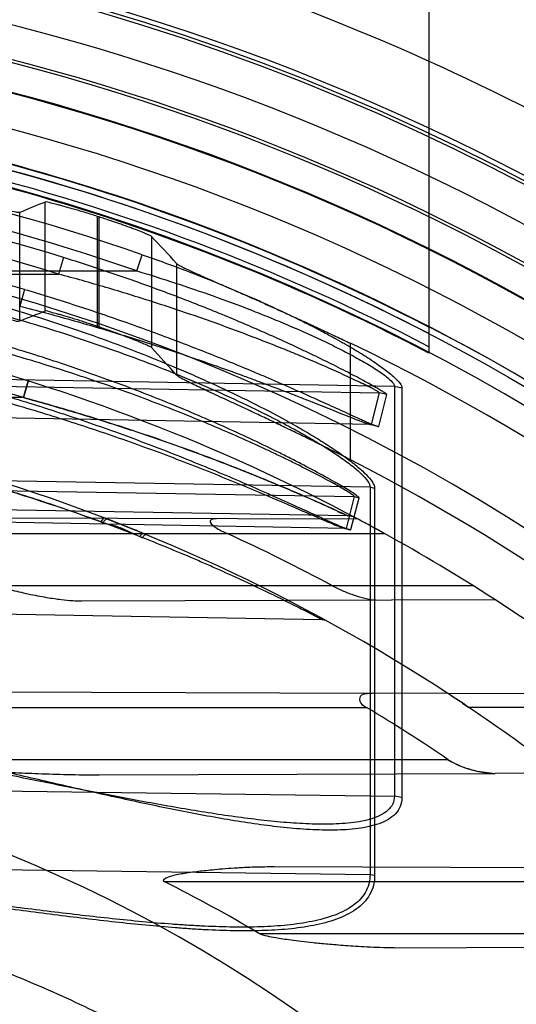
# Model space of a CAD drawing. Header units: millimetres. Extents: x 0 to 297, y 0 to 210.
# Tile 93 of 256: x 145.9533 to 146.0532, y 93.4417 to 93.6398. Entities that reach past the tile are written whole.
import ezdxf

# ---------------------------------------------------------------- set-up
doc = ezdxf.new("R2010")
doc.units = ezdxf.units.MM
doc.header["$LTSCALE"] = 16.335
doc.layers.get('0').update_dxf_attribs({"linetype": 'CONTINUOUS'})
for name, color, linetype in [('01_GLOBAL', 7, 'CONTINUOUS'), ('INTFCLR_1', 7, 'CONTINUOUS'), ('INTFCLR_144815', 7, 'CONTINUOUS')]:
    doc.layers.add(name, color=color, linetype=linetype)

msp = doc.modelspace()

# ---------------------------------------------------------------- linework, layer by layer
at = {"color": 7, "linetype": 'Continuous'}
msp.add_circle((146.8548034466, 92.13446435), 2.66, dxfattribs=at)
at = {"color": 9, "linetype": 'Continuous'}
msp.add_arc((146.8548034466, 92.13446435), 2.6259090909, 92.9674534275, 177.0325465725, dxfattribs=at)
at = {"layer": '01_GLOBAL', "color": 7, "linetype": 'Continuous'}
msp.add_circle((146.8548034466, 92.13446435), 2.695, dxfattribs=at)
at = {"layer": 'INTFCLR_1', "color": 6, "linetype": 'Continuous'}
for p, q in [((146.0356077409, 93.7726600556), (146.0356077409, 93.57268014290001)), ((145.9782187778, 93.5364100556), (145.978781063, 93.5361787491)), ((146.0394220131, 93.50421256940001), (146.0245442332, 93.50426450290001)), ((146.0620095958, 93.48818638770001), (146.0488841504, 93.4881405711))]:
    msp.add_line(p, q, dxfattribs=at)
at = {"layer": 'INTFCLR_1', "color": 9, "linetype": 'Continuous'}
for p, q in [((145.9621288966, 93.5919304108), (145.9611499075, 93.5885916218)), ((145.976882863, 93.58924115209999), (145.9779654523, 93.5924966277)), ((145.8326077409, 93.58924115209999), (145.976882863, 93.58924115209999)), ((145.8606077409, 93.5885916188), (145.9611497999, 93.5885916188)), ((145.9542482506, 93.58552634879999), (145.9533156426, 93.5821730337)), ((146.0286589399, 93.56601181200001), (145.8640466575, 93.5688006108)), ((145.8640466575, 93.56754694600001), (146.0255708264, 93.5647295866)), ((145.9550406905, 93.56708636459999), (145.9540553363, 93.5637464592)), ((145.9540553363, 93.5637464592), (145.9550406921, 93.56708636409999)), ((146.0286589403, 93.56601181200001), (146.0286589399, 93.48358807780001)), ((146.0301730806, 93.5656488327), (146.02865894, 93.56601181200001)), ((146.0301730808, 93.56564883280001), (146.0301730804, 93.4833065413)), ((145.9540553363, 93.5637464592), (145.8606077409, 93.5637464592)), ((146.0255708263, 93.5647295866), (146.02396035, 93.55833909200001)), ((146.0255064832, 93.55794846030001), (146.0271054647, 93.56434487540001)), ((146.0271054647, 93.56434487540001), (146.0255708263, 93.5647295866)), ((146.02396035, 93.55833909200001), (145.8640466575, 93.5611283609)), ((146.02396035, 93.55833909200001), (146.0255064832, 93.55794846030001)), ((146.0237571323, 93.54570947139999), (145.8396077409, 93.54882926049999)), ((145.8396077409, 93.5469853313), (146.0205980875, 93.5438284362)), ((146.0237571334, 93.54570947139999), (146.0237571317, 93.4678410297)), ((146.0246863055, 93.54548142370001), (146.0237571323, 93.54570947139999)), ((146.0205980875, 93.5438284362), (146.0189479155, 93.537438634)), ((146.0205980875, 93.5438284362), (146.0215404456, 93.543586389)), ((146.0246863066, 93.5454814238), (146.0246863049, 93.4676641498)), ((146.019255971, 93.539977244), (145.8640466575, 93.54268643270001)), ((146.0198976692, 93.53719266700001), (146.0215404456, 93.543586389)), ((146.0189479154, 93.537438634), (145.8396077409, 93.54056674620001)), ((146.021387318, 93.53927552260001), (145.9083029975, 93.53967026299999)), ((145.9091496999, 93.5364100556), (146.0266575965, 93.5364100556)), ((146.0189479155, 93.537438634), (146.0198976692, 93.53719266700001)), ((146.0444739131, 93.5259100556), (145.9487531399, 93.5259100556)), ((146.0141199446, 93.5190636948), (145.8396077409, 93.5221098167)), ((145.9657333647, 93.5228503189), (146.0488330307, 93.5231403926)), ((145.9223188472, 93.5046213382), (146.0245442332, 93.50426450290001)), ((146.0757812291, 93.50408565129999), (146.0394220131, 93.50421256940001)), ((145.8326077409, 93.50141005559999), (146.0230607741, 93.50141005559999)), ((146.0792014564, 93.50141005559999), (146.0436433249, 93.50141005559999)), ((146.0394833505, 93.4909100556), (145.9117306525, 93.4909100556)), ((145.9692814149, 93.487862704), (146.0488841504, 93.4881405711)), ((145.8640466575, 93.4857511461), (146.02865894, 93.48358807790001)), ((146.0301730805, 93.48330654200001), (146.02865894, 93.48358807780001)), ((145.8396077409, 93.47026082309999), (146.0237571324, 93.4678410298)), ((146.0729750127, 93.4690954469), (146.0044979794, 93.4693344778)), ((145.9823517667, 93.4664100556), (146.0714762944, 93.4664100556)), ((146.0237571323, 93.4678410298), (146.0246863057, 93.4676641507)), ((146.0831426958, 93.4559100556), (146.00152254, 93.4559100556)), ((146.0286291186, 93.4530698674), (146.0901310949, 93.45328455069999))]:
    msp.add_line(p, q, dxfattribs=at)
at = {"layer": 'INTFCLR_1', "color": 7, "linetype": 'Continuous'}
for p, q in [((145.9782187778, 93.5364100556), (145.9705458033, 93.53945836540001)), ((145.9708273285, 93.5393497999), (145.9762650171, 93.5372052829)), ((146.0266575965, 93.5364100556), (146.0251005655, 93.53726767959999)), ((146.0423474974, 93.50227934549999), (146.0436433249, 93.50141005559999)), ((146.0453558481, 93.4885917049), (146.0488841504, 93.4881405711))]:
    msp.add_line(p, q, dxfattribs=at)
at = {"layer": 'INTFCLR_1', "color": 6, "linetype": 'Continuous'}
for centre, radius, start, end in [((145.8396077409, 93.1986600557), 0.4269039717, 62.6696856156, 90.00000000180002), ((145.8396077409, 93.1986600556), 0.4234040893, 62.4245665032, 90), ((145.8396077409, 93.1986600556), 0.4224162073, 270, 90.00000002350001), ((145.8398795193, 93.1986569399), 0.4118364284, 72.7321003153, 86.6152856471), ((145.8396077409, 93.1986600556), 0.4014439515, 270, 90.00000002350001), ((145.8389818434, 93.1957365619), 0.3747205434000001, 61.7776811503, 65.3868155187), ((145.8396077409, 93.1986600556), 0.3860864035, 57.18603115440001, 61.0218089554), ((145.8415325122, 93.19939494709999), 0.3523713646, 55.82187042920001, 58.9917382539), ((145.8396077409, 93.1986600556), 0.3650864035, 52.4700577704, 56.0223614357), ((145.8511075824, 93.2040362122), 0.29336854, 59.15503886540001, 63.42494595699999)]:
    msp.add_arc(centre, radius, start, end, dxfattribs=at)
at = {"layer": 'INTFCLR_1', "color": 9, "linetype": 'Continuous'}
for centre, radius, start, end in [((145.8396077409, 93.1986600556), 0.4257546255, 62.58972046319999, 87.6442799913), ((145.8396077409, 93.1986600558), 0.4222641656, 62.3438421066, 87.6442799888), ((145.8408870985, 93.1987796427), 0.4168975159, 70.80368684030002, 87.7501121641), ((145.8409375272, 93.1987783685), 0.4134517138, 70.8036894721, 86.80439256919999), ((145.8399456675, 93.19868473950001), 0.4083111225, 72.7319313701, 86.6160883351), ((145.8393409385, 93.1986598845), 0.4035707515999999, 73.4574954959, 86.4686572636), ((145.8396077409, 93.1986600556), 0.3860864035, 61.9120625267, 89.9999999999), ((145.8396683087, 93.19865728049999), 0.3825892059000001, 72.6035705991, 86.3466731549), ((145.8396077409, 93.1986600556), 0.3650864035, 56.81755615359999, 90), ((146.0191948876, 93.53647777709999), 0.0035, 62.00445901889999, 88.99999997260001), ((145.9866574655, 93.5575292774), 0.0235888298, 247.0530898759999, 248.51318059), ((145.8396077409, 93.1986600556), 0.3860864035, 52.2866422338, 57.18603115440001), ((146.0140832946, 93.5169640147), 0.0021, 61.2710318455, 88.99999997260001), ((145.8396077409, 93.1986600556), 0.2950858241, 22.4933176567, 89.9999999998)]:
    msp.add_arc(centre, radius, start, end, dxfattribs=at)
at = {"layer": 'INTFCLR_1', "color": 7, "linetype": 'Continuous'}
for centre, radius, start, end in [((145.8410322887, 93.20129457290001), 0.3830914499, 61.28315898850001, 61.9145114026), ((145.8496265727, 93.2171884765), 0.3650230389, 61.26721180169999, 61.93014629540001), ((145.8396077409, 93.1986600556), 0.3860864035, 61.0218089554, 61.9120625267), ((145.9069760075, 93.3643964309), 0.1861823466, 67.6576901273, 68.1513111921), ((145.8396077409, 93.1986600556), 0.3650864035, 56.0223614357, 56.81755615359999), ((145.8514700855, 93.2166109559), 0.3435703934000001, 56.2500143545, 56.83478749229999)]:
    msp.add_arc(centre, radius, start, end, dxfattribs=at)
at = {"layer": 'INTFCLR_1', "color": 9, "linetype": 'Continuous'}
for points, knots in [([(145.9107326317, 93.5912900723), (145.916327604, 93.5902895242), (145.9274509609, 93.5880452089), (145.9439310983, 93.58393348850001), (145.9601394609, 93.5790717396), (145.9733993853, 93.5743713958), (145.9825230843, 93.5707175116), (145.98768108, 93.5685212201), (145.9927565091, 93.5662690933), (145.9989313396, 93.563353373), (146.0049151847, 93.56026444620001), (146.0094984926, 93.55770578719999), (146.0127497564, 93.5557823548), (146.0157935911, 93.5538574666), (146.0185632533, 93.55195715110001), (146.0209622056, 93.55013107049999), (146.0228794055, 93.54842334), (146.0241692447, 93.5469644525), (146.0246863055, 93.5459159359), (146.0246863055, 93.54548142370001)], [0, 0, 0, 0, 0.1368680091, 0.2731479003, 0.4088782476, 0.5442043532, 0.6117611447, 0.6455181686, 0.6791986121, 0.7454685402, 0.8099256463, 0.8413136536, 0.871861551, 0.9008796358, 0.9280292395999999, 0.952698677, 0.9735151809, 0.9895366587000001, 1, 1, 1, 1]), ([(146.0271054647, 93.56434487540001), (146.0271200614, 93.56440349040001), (146.0268770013, 93.5645509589), (146.0265752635, 93.5648028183), (146.0259417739, 93.5651795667), (146.0250457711, 93.5657182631), (146.0238164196, 93.5664111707), (146.0222967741, 93.5672450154), (146.0206036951, 93.5681472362), (146.0187829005, 93.5690950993), (146.0161870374, 93.57041688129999), (146.0134957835, 93.5717449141), (146.0107222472, 93.57307482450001), (146.0078422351, 93.57442934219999), (146.0041754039, 93.5761047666), (145.998194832, 93.5787357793), (145.9905612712, 93.5819063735), (145.9812272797, 93.58549243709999), (145.9717378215, 93.5888532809), (145.9653413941, 93.59093180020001), (145.9621288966, 93.5919304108)], [0, 0, 0, 0, 0.002561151, 0.0090305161, 0.0191913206, 0.0324084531, 0.0539779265, 0.07873094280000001, 0.1060054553, 0.1352860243, 0.1657745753, 0.2295109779, 0.2625259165, 0.2961902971, 0.3644524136, 0.4334514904, 0.5732097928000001, 0.7148724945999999, 0.8573623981, 1, 1, 1, 1]), ([(145.9779654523, 93.5924966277), (145.980576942, 93.5915874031), (145.9857681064, 93.5897052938), (145.9934630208, 93.58667910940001), (145.999784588, 93.58398091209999), (146.0047728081, 93.5817093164), (146.0084600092, 93.57995321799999), (146.0120791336, 93.5781457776), (146.0155981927, 93.57629547), (146.0189761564, 93.57441420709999), (146.0221591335, 93.5725176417), (146.0246434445, 93.5709084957), (146.0264571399, 93.5696173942), (146.0276498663, 93.56869905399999), (146.0287853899, 93.5677193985), (146.0296904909, 93.5667906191), (146.0301730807, 93.56598452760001), (146.0301730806, 93.5656488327)], [0, 0, 0, 0, 0.1399143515, 0.2793523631, 0.4183208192, 0.4876277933, 0.5566715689, 0.6249513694, 0.6922995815, 0.7578231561, 0.8205641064, 0.8797384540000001, 0.9075437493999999, 0.9331526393, 0.9559789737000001, 0.9830146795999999, 1, 1, 1, 1]), ([(146.021540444, 93.5435863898), (146.0215659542, 93.5436860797), (146.0211585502, 93.54394478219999), (146.0206455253, 93.544380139), (146.0195705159, 93.5450366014), (146.0185211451, 93.54568097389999), (146.0175037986, 93.54627528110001), (146.0163207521, 93.5469555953), (146.0139744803, 93.5482682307), (146.0111128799, 93.54979911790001), (146.008047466, 93.5513797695), (146.0046966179, 93.5530646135), (146.0003115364, 93.5551882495), (145.9948655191, 93.5577000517), (145.9873084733, 93.5610177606), (145.9775665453, 93.5649810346), (145.967588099, 93.5686337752), (145.959435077, 93.57137723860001), (145.9511704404, 93.5739978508), (145.9428233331, 93.57640617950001), (145.9344067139, 93.5786002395), (145.9259572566, 93.5806482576), (145.9111517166, 93.5838375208), (145.8898568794, 93.5873080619), (145.86455856, 93.58971974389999), (145.8477839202, 93.5902342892), (145.8396077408, 93.5902288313)], [0, 0, 0, 0, 0.0016246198, 0.0057382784, 0.0122045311, 0.0206242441, 0.0254881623, 0.0307532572, 0.0421856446, 0.06792157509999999, 0.0819920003, 0.0966359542, 0.1271351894, 0.1589098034, 0.1913167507, 0.2574313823, 0.3249183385, 0.3590434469, 0.3932372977, 0.4617975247, 0.4961704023, 0.5305546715, 0.5990535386, 0.7352415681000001, 0.8709143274, 1, 1, 1, 1]), ([(145.9103981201, 93.58924115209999), (145.9159600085, 93.58828179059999), (145.9270228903, 93.58616955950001), (145.943415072, 93.5822633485), (145.9595372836, 93.5776477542), (145.972730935, 93.5731807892), (145.9818125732, 93.56970809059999), (145.986942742, 93.5676153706), (145.991992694, 93.5654808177), (145.9981311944, 93.5627051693), (146.0040869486, 93.55977116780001), (146.0086465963, 93.5573345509), (146.0118818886, 93.55550771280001), (146.0149085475, 93.5536757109), (146.0176640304, 93.55186974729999), (146.0200481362, 93.55013347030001), (146.0219570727, 93.54851073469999), (146.0232324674, 93.5471287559), (146.0237613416, 93.5461247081), (146.0237571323, 93.54570947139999)], [0, 0, 0, 0, 0.137561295, 0.2744141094, 0.4105726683, 0.5461541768, 0.6137615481, 0.64752046, 0.6811904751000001, 0.7473830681, 0.8116887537, 0.8429640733, 0.87337893, 0.9022313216, 0.9291876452, 0.9536238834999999, 0.9741733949, 0.9898789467, 1, 1, 1, 1]), ([(145.976882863, 93.58924115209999), (145.9794701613, 93.5884588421), (145.9846130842, 93.586839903), (145.9922433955, 93.584229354), (145.9985166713, 93.5818994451), (146.0034649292, 93.5799292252), (146.0071230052, 93.5784139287), (146.0107102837, 93.5768456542), (146.0142007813, 93.5752459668), (146.0175492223, 93.57361397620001), (146.02070371, 93.57197218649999), (146.0231702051, 93.5705720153), (146.0249677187, 93.56945711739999), (146.026457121, 93.568453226), (146.0277109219, 93.5674553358), (146.0286682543, 93.5664487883), (146.02865894, 93.56601181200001)], [0, 0, 0, 0, 0.1416668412, 0.2825547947, 0.4226327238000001, 0.4923475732, 0.5616928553, 0.6301453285, 0.69753048, 0.7629222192, 0.8253395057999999, 0.8839426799, 0.9113615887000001, 0.9364764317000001, 0.9770923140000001, 1, 1, 1, 1]), ([(146.0205980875, 93.5438284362), (146.0206240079, 93.54392468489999), (146.0202144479, 93.54417098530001), (146.0197095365, 93.5445850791), (146.0186382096, 93.5452098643), (146.0175959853, 93.54582299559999), (146.0165842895, 93.5463885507), (146.015407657, 93.54703612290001), (146.0130734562, 93.5482857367), (146.0102275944, 93.5497423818), (146.0071793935, 93.5512460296), (146.0038461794, 93.5528492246), (145.9994841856, 93.5548696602), (145.9940676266, 93.55725866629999), (145.9865493, 93.5604145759), (145.9768575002, 93.5641833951), (145.9669353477, 93.5676540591), (145.9588280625, 93.57026032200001), (145.9506061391, 93.5727505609), (145.9423040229, 93.57503787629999), (145.9339342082, 93.5771208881), (145.9255287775, 93.5790655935), (145.91079694, 93.5820937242), (145.8896146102, 93.5853854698), (145.8644446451, 93.58767163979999), (145.8477519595, 93.5881583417), (145.8396077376, 93.58815248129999)], [0, 0, 0, 0, 0.001587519, 0.005652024, 0.0120574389, 0.0204079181, 0.0252346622, 0.0304611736, 0.041814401, 0.0673892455, 0.0813795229, 0.09594515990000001, 0.1262963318, 0.1579363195, 0.1902248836, 0.2561524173, 0.3235168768, 0.3576041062, 0.3917751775, 0.460332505, 0.4947236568, 0.5291384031, 0.5977314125, 0.7342178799, 0.8702910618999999, 1, 1, 1, 1]), ([(146.0255708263, 93.5647295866), (146.0255862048, 93.56478298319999), (146.0253370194, 93.5649097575), (146.0250475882, 93.56512908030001), (146.0244153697, 93.5654557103), (146.0235294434, 93.5659241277), (146.0223097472, 93.5665260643), (146.0208038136, 93.5672503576), (146.019125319, 93.56803382), (146.0173202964, 93.56885671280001), (146.0147457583, 93.5700043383), (146.0120776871, 93.5711563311), (146.0093288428, 93.572309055), (146.0064725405, 93.5734834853), (146.0028359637, 93.5749353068), (145.9969030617, 93.5772141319), (145.9893306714, 93.57995677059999), (145.9800765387, 93.5830521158), (145.970668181, 93.58594774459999), (145.9643322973, 93.58773424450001), (145.9611499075, 93.5885916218)], [0, 0, 0, 0, 0.0024217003, 0.0087445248, 0.0187469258, 0.03179946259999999, 0.0531453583, 0.0776807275, 0.1047474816, 0.1338336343, 0.1641459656, 0.2275874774, 0.2604844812, 0.2940511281, 0.3621807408, 0.431129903, 0.5710277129, 0.7131363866, 0.8563610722, 1, 1, 1, 1]), ([(145.9542482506, 93.58552634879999), (145.9577229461, 93.5844942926), (145.9646269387, 93.58234680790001), (145.9748672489, 93.57887536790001), (145.9849537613, 93.5751761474), (145.993237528, 93.5719117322), (145.9989658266, 93.5695413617), (146.0022053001, 93.5681701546), (146.0053879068, 93.56680350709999), (146.0085188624, 93.56543154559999), (146.0115840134, 93.564064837), (146.0144722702, 93.5627642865), (146.0172325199, 93.5615062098), (146.0198389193, 93.56031524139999), (146.0213288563, 93.5596372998), (146.0224249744, 93.5591449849), (146.0232559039, 93.55877544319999), (146.0240376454, 93.5584412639), (146.0248069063, 93.5581129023), (146.0251624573, 93.5580151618), (146.0254921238, 93.55789124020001), (146.0255064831, 93.55794846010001)], [0, 0, 0, 0, 0.1421648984, 0.2835408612, 0.4240418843, 0.5634911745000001, 0.6327206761, 0.6671818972, 0.7014587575, 0.7685665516, 0.8012506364, 0.8330851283, 0.8928023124, 0.9202157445, 0.9454950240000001, 0.9569633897, 0.9674170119, 0.9809471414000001, 0.9912428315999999, 0.9976861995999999, 1, 1, 1, 1]), ([(145.9533156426, 93.5821730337), (145.9567573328, 93.5812877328), (145.9635955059, 93.5794439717), (145.973746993, 93.5764551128), (145.9837462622, 93.57326431), (145.9919622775, 93.57044247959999), (145.9976449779, 93.56839049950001), (146.0008572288, 93.56720332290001), (146.0040118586, 93.5660201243), (146.0071159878, 93.5648314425), (146.0101554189, 93.5636464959), (146.0130187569, 93.5625188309), (146.0157557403, 93.5614272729), (146.0183402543, 93.5603936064), (146.0198175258, 93.55980499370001), (146.020904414, 93.55937779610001), (146.021728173, 93.55905633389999), (146.0225054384, 93.5587683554), (146.0232644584, 93.5584766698), (146.0236248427, 93.55840421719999), (146.0239440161, 93.55828282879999), (146.02396035, 93.55833909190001)], [0, 0, 0, 0, 0.1428660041, 0.2846936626, 0.425393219, 0.5647895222, 0.6339010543, 0.6682815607, 0.7024641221, 0.7693490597, 0.8019078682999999, 0.8336113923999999, 0.8930666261, 0.9203587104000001, 0.9455323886, 0.9569577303, 0.9673772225, 0.9808763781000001, 0.9911706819, 0.9976447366, 1, 1, 1, 1]), ([(145.8396077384, 93.5804746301), (145.8477600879, 93.5804692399), (145.8644551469, 93.579924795), (145.8895806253, 93.5774581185), (145.9106671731, 93.5739638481), (145.9273933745, 93.5703380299), (145.9377966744, 93.5677243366), (145.9460699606, 93.5654306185), (145.9542623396, 93.56301682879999), (145.9643452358, 93.55978358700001), (145.9761982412, 93.5555757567), (145.985840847, 93.5518289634), (145.9933249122, 93.5487425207), (145.9986882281, 93.54645155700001), (146.0030011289, 93.54455249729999), (146.0063100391, 93.54306882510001), (146.0093417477, 93.54169661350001), (146.012180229, 93.5403987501), (146.0145259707, 93.5393309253), (146.0157099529, 93.5387976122), (146.0167305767, 93.5383422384), (146.0177800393, 93.53788695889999), (146.0188934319, 93.53741972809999), (146.0194086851, 93.5372627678), (146.0198768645, 93.5371120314), (146.0198976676, 93.53719266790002)], [0, 0, 0, 0, 0.1307897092, 0.2677697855, 0.4047495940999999, 0.4734241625, 0.5423054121, 0.5768037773, 0.611155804, 0.6793183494, 0.7466483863, 0.8129134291, 0.8452601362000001, 0.876523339, 0.9064770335, 0.9208618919, 0.9347014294, 0.959863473, 0.9709448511, 0.9760316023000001, 0.9807221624, 0.9887877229, 0.9948915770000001, 0.9986639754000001, 1, 1, 1, 1]), ([(145.8396077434, 93.5785584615), (145.8477271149, 93.57855347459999), (145.8643382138, 93.5780373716), (145.8893329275, 93.5756977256), (145.9103054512, 93.5723826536), (145.9269436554, 93.56894024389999), (145.9372912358, 93.566458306), (145.9455204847, 93.5642796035), (145.9536663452, 93.5619873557), (145.963691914, 93.558916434), (145.9754800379, 93.5549179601), (145.9850719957, 93.5513559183), (145.9925168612, 93.5484210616), (145.9978511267, 93.546242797), (146.0021410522, 93.54443684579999), (146.0054323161, 93.5430258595), (146.0084476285, 93.5417209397), (146.0112710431, 93.54048661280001), (146.0136041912, 93.53947109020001), (146.0147818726, 93.5389640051), (146.0157970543, 93.5385307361), (146.0168420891, 93.53809884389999), (146.0179477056, 93.5376513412), (146.0184642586, 93.537508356), (146.0189261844, 93.5373586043), (146.0189479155, 93.537438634)], [0, 0, 0, 0, 0.131349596, 0.2686565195, 0.4058580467, 0.4745887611, 0.5434829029, 0.5779698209, 0.612297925, 0.6803743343, 0.7475662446, 0.8136422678, 0.8458776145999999, 0.8770217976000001, 0.9068518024, 0.9211743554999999, 0.9349525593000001, 0.9600013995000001, 0.9710336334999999, 0.9760984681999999, 0.9807694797, 0.9888041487, 0.994889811, 0.9986584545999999, 1, 1, 1, 1]), ([(146.019255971, 93.539977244), (146.0181720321, 93.5404823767), (146.0165733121, 93.5412174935), (146.0144046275, 93.5421972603), (146.0127143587, 93.5429523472), (146.0108934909, 93.5437562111), (146.0082904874, 93.5448873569), (146.0048812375, 93.54633633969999), (146.0013786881, 93.5477813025), (145.9984842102, 93.548941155), (145.9955165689, 93.5501142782), (145.9902389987, 93.5521466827), (145.9825772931, 93.55493390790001), (145.9748006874, 93.5575583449), (145.9684866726, 93.5595597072), (145.9621031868, 93.561502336), (145.9572805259, 93.56286674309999), (145.9540553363, 93.5637464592)], [0, 0, 0, 0, 0.0516329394, 0.07597447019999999, 0.1027491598, 0.1315643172, 0.1619139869, 0.2252911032, 0.2915055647, 0.3255023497, 0.3599250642, 0.4292866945, 0.5696783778, 0.7119074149, 0.7836251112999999, 0.8556591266, 1, 1, 1, 1]), ([(145.9540553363, 93.5637464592), (145.9572729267, 93.562868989), (145.9636699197, 93.56105767), (145.9731601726, 93.5581095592), (145.9825072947, 93.55495874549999), (145.9901831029, 93.5521683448), (145.9962143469, 93.54984471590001), (145.9999127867, 93.5483749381), (146.0028092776, 93.54719040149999), (146.0055877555, 93.54603568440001), (146.0088941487, 93.5446321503), (146.0120365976, 93.543250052), (146.0143914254, 93.5422078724), (146.0158576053, 93.5415312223), (146.0175041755, 93.54082392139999), (146.0179531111, 93.5404702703), (146.0194472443, 93.53997390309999), (146.019255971, 93.539977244)], [0, 0, 0, 0, 0.1439991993, 0.2870321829, 0.4290317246, 0.5698547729, 0.6396317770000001, 0.7080941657, 0.7416890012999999, 0.7747394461, 0.8380349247, 0.8965827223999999, 0.9235689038, 0.9481140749, 0.9691313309, 0.9917401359, 1, 1, 1, 1]), ([(146.0141199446, 93.5190636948), (146.0131143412, 93.5195909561), (146.0115936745, 93.52037930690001), (146.0094792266, 93.5214568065), (146.0070351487, 93.5226867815), (146.0043589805, 93.5240041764), (146.0014862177, 93.52538476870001), (145.9983225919, 93.52687848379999), (145.9950386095, 93.5283855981), (145.9916530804, 93.5298938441), (145.9881303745, 93.53143085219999), (145.9817859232, 93.534110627), (145.9724771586, 93.53778206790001), (145.9629406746, 93.5411898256), (145.9551338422, 93.5437641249), (145.9471978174, 93.54623556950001), (145.937163, 93.5490874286), (145.9249929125, 93.5521113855), (145.9086661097, 93.5555950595), (145.8881203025, 93.5589222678), (145.8637023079, 93.5612451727), (145.8475074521, 93.56174774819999), (145.8396077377, 93.561747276)], [0, 0, 0, 0, 0.0187784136, 0.0283277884, 0.0392482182, 0.0640293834, 0.0776580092, 0.09196060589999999, 0.1218891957, 0.1374137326, 0.153256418, 0.1854526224, 0.251312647, 0.3187201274, 0.3529062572, 0.3872583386, 0.456181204, 0.5254040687, 0.5946131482, 0.7322372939, 0.8693511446, 1, 1, 1, 1]), ([(145.8396077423, 93.5617472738), (145.8449635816, 93.5617431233), (145.8559204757, 93.56151832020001), (145.8724326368, 93.5604554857), (145.8891064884, 93.5586416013), (145.9056736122, 93.5560980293), (145.9221308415, 93.5528166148), (145.9343713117, 93.5498133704), (145.9424756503, 93.5475668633), (145.9478450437, 93.54601714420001), (145.9544888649, 93.543984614), (145.9623566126, 93.5413848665), (145.9675430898, 93.5395485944), (145.9701091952, 93.5385927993)], [0, 0, 0, 0, 0.1206088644, 0.2467093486, 0.3724880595, 0.4981837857, 0.6240325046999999, 0.7502704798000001, 0.7818918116, 0.8134145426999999, 0.8761180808, 0.9383352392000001, 1, 1, 1, 1]), ([(145.9774606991, 93.5358071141), (145.9775273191, 93.5358984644), (145.9777248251, 93.5361379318), (145.9780062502, 93.53643450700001), (145.9782187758, 93.5364100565)], [0, 0, 0, 0, 0.3457672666, 1, 1, 1, 1]), ([(145.9780171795, 93.5355798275), (145.9780852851, 93.53567945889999), (145.9782673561, 93.5359170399), (145.9785879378, 93.53625838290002), (145.9787810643, 93.53617874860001)], [0, 0, 0, 0, 0.3661711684, 1, 1, 1, 1]), ([(146.0301730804, 93.4833065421), (146.0301730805, 93.4826894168), (146.0299540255, 93.4814587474), (146.0288982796, 93.47991381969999), (146.0273766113, 93.4787845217), (146.0255563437, 93.4779742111), (146.0235152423, 93.47740525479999), (146.0205250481, 93.4768958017), (146.0165299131, 93.4766683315), (146.0124231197, 93.4767830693), (146.0090266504, 93.4770224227), (146.0055265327, 93.47735405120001), (146.0011026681, 93.47790795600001), (145.9939273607, 93.4790174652), (145.9848386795, 93.4807224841), (145.9756934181, 93.48266612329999), (145.9682833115, 93.4843182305), (145.9607907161, 93.48602543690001), (145.9476355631, 93.4890816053), (145.9288075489, 93.49344301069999), (145.9098777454, 93.4974531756), (145.8946382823, 93.5002663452), (145.8831528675, 93.50212836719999), (145.8719903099, 93.5036370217), (145.8646444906, 93.5044091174), (145.8611549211, 93.50471996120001)], [0, 0, 0, 0, 0.0105963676, 0.0207824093, 0.0313607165, 0.0427385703, 0.0548241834, 0.0676549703, 0.0947585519, 0.1233581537, 0.1381590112, 0.1532163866, 0.1837214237, 0.214695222, 0.2778732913, 0.3424670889, 0.3752260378, 0.408232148, 0.4744158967, 0.6071221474, 0.7400789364, 0.8066160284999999, 0.8731960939, 0.9398449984, 1, 1, 1, 1]), ([(146.0286589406, 93.48358807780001), (146.0286589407, 93.4830513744), (146.0284282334, 93.481956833), (146.0273644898, 93.4806302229), (146.0258644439, 93.4796718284), (146.0240687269, 93.47898073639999), (146.0220502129, 93.47849537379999), (146.0190851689, 93.4780618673), (146.0151274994, 93.4778748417), (146.0110565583, 93.47798297), (146.0076878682, 93.47819726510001), (146.0042175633, 93.4784912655), (145.9998313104, 93.4789788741), (145.9927178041, 93.4799509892), (145.9837058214, 93.4814389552), (145.9746322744, 93.4831305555), (145.967281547, 93.4845653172), (145.9598511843, 93.48604565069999), (145.9468034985, 93.48869139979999), (145.9281219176, 93.492456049), (145.9093484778, 93.4959008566), (145.8942393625, 93.4983093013), (145.8828485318, 93.49990040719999), (145.8727782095, 93.5010702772), (145.8665013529, 93.50165842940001), (145.8640466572, 93.501865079)], [0, 0, 0, 0, 0.0095232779, 0.019046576, 0.0293793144, 0.0407832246, 0.0530488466, 0.066146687, 0.0939047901, 0.123214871, 0.1383768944, 0.1537950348, 0.1850089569, 0.2166729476, 0.2811818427, 0.3470566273, 0.3804442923, 0.4140742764, 0.4814920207, 0.6166745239, 0.7522231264, 0.8201302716, 0.8881422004, 0.9562897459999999, 1, 1, 1, 1]), ([(146.0237571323, 93.4678410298), (146.0237571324, 93.4671783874), (146.0235967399, 93.4658753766), (146.0228212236, 93.4640753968), (146.0216005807, 93.4625502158), (146.0200325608, 93.4612891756), (146.0181929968, 93.46025699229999), (146.0153795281, 93.4591169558), (146.0122813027, 93.4583561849), (146.0090246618, 93.4578397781), (146.0055506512, 93.4574564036), (146.0010510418, 93.45721842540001), (145.9954982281, 93.4572123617), (145.9907565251, 93.45738500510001), (145.9868843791, 93.4576061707), (145.9829311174, 93.45787986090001), (145.9779361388, 93.4583037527), (145.9718864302, 93.4589101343), (145.9637070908, 93.4598225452), (145.9533971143, 93.4610951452), (145.9409491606, 93.46270465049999), (145.9284021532, 93.46431359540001), (145.9114965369, 93.46637448), (145.8944576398, 93.4681783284), (145.8794523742, 93.4693917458), (145.8708165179, 93.4699697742), (145.858258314, 93.470688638), (145.8478494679, 93.4710323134), (145.8396077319, 93.4711378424)], [0, 0, 0, 0, 0.0104860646, 0.0204761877, 0.0306271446, 0.0410848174, 0.0521313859, 0.0638920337, 0.0890319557, 0.1023818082, 0.1160723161, 0.1443183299, 0.1736348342, 0.2039189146, 0.219389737, 0.2350089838, 0.2666261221, 0.2987127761, 0.3312205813, 0.3968618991, 0.4630987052, 0.529845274, 0.597038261, 0.7326043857, 0.8009458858, 0.8352534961, 0.8695669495, 1, 1, 1, 1]), ([(146.0246863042, 93.46766415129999), (146.0246863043, 93.46696730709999), (146.0245262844, 93.4656017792), (146.0237506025, 93.4637099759), (146.0225255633, 93.46210226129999), (146.0209484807, 93.4607710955), (146.0190976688, 93.4596814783), (146.016271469, 93.45847961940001), (146.013153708, 93.45767461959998), (146.0098773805, 93.45712803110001), (146.0063852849, 93.4567216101), (146.0018615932, 93.45646730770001), (145.9962790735, 93.45645630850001), (145.9915123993, 93.4566341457), (145.9876200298, 93.4568638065), (145.9836458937, 93.4571487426), (145.9786245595, 93.45759104), (145.9725431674, 93.4582247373), (145.9643206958, 93.4591792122), (145.9539567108, 93.4605116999), (145.9414439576, 93.4621980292), (145.9288315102, 93.4638844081), (145.9118385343, 93.4660446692), (145.8947104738, 93.46793536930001), (145.8796250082, 93.46920570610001), (145.8709435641, 93.46980999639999), (145.8583324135, 93.4705596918), (145.8478806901, 93.4709157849), (145.8396077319, 93.4710222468)], [0, 0, 0, 0, 0.0109495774, 0.0213196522, 0.0317515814, 0.042393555, 0.05355310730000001, 0.0653771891, 0.09055277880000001, 0.1038959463, 0.1175707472, 0.1457706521, 0.1750333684, 0.2052626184, 0.220706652, 0.2362998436, 0.2678673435, 0.2999076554, 0.3323720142, 0.397933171, 0.4640942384, 0.5307643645, 0.5978761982, 0.7332556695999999, 0.8014900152, 0.8357407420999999, 0.869995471, 1, 1, 1, 1])]:
    msp.add_open_spline(points, degree=3, knots=knots, dxfattribs=at)
at = {"layer": 'INTFCLR_1', "color": 7, "linetype": 'Continuous'}
for points, knots in [([(145.9705458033, 93.53945836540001), (145.9705049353, 93.5394934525), (145.9700440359, 93.53952716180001), (145.969826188, 93.53903819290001), (145.9696281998, 93.53874215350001)], [0, 0, 0, 0, 0.1313723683, 1, 1, 1, 1]), ([(145.9696281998, 93.53874215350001), (145.9704249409, 93.5384606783), (145.9719070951, 93.538155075), (145.9739649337, 93.537497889), (145.9757085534, 93.5366150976), (145.9768687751, 93.5360574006), (145.9774606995, 93.53580711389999)], [0, 0, 0, 0, 0.302215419, 0.5396466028, 0.7701500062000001, 1, 1, 1, 1]), ([(145.9701091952, 93.5385927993), (145.9702279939, 93.5388044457), (145.9703832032, 93.5390710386), (145.9707207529, 93.53939084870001), (145.9708273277, 93.5393498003)], [0, 0, 0, 0, 0.6800170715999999, 1, 1, 1, 1]), ([(145.9117306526, 93.4909100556), (145.9126081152, 93.4907461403), (145.9140121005, 93.4905964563), (145.9160016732, 93.490420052), (145.9177489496, 93.4902840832), (145.9196813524, 93.49014558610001), (145.9217908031, 93.4900038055), (145.9240922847, 93.4898568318), (145.9266060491, 93.48970232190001), (145.9293475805, 93.4895377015), (145.9323336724, 93.4893629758), (145.9355893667, 93.4891775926), (145.9391462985, 93.4889806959), (145.9430389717, 93.488770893), (145.9473083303, 93.4885505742), (145.9520135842, 93.48832511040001), (145.9572435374, 93.48810720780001), (145.9630555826, 93.48790734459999), (145.9671404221, 93.4878753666), (145.9692814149, 93.487862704)], [0, 0, 0, 0, 0.0464524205, 0.0733357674, 0.1039741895, 0.137644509, 0.1741569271, 0.2139950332, 0.2576560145, 0.3052181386, 0.3569192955, 0.4133157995, 0.4749164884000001, 0.5423027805, 0.6161815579, 0.6973864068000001, 0.7874398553, 0.8885823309, 1, 1, 1, 1]), ([(146.0394831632, 93.49091031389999), (146.040021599, 93.4905426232), (146.0413252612, 93.4898649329), (146.0431374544, 93.489184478), (146.0448639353, 93.48869226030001), (146.0466615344, 93.4883035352), (146.0480284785, 93.48813305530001), (146.0488832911, 93.4881397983)], [0, 0, 0, 0, 0.197546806, 0.4425755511, 0.5857667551, 0.7409974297, 1, 1, 1, 1]), ([(146.0394833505, 93.4909100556), (146.0399706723, 93.49059153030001), (146.0408977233, 93.49007921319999), (146.0423756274, 93.4894650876), (146.0438285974, 93.488975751), (146.0448535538, 93.48870547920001), (146.0453558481, 93.4885917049)], [0, 0, 0, 0, 0.2753781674, 0.4990544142, 0.7563927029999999, 1, 1, 1, 1]), ([(146.0044979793, 93.4693344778), (146.0038622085, 93.46933599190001), (146.0026440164, 93.46932984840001), (146.0008912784, 93.4692899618), (145.999283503, 93.46923092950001), (145.9978099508, 93.4691585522), (145.9960821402, 93.46905492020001), (145.9941783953, 93.4689137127), (145.9921580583, 93.4687306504), (145.9904536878, 93.46855315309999), (145.9888226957, 93.4683581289), (145.9873379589, 93.4681666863), (145.9857644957, 93.4679008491), (145.984429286, 93.467750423), (145.9816189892, 93.46678564), (145.9823517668, 93.4664100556)], [0, 0, 0, 0, 0.0844397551, 0.161785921, 0.2328395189, 0.2981131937, 0.3577273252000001, 0.4627219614, 0.5516664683, 0.6270500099, 0.6905869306, 0.7688913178, 0.8296839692, 0.8906374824, 1, 1, 1, 1])]:
    msp.add_open_spline(points, degree=3, knots=knots, dxfattribs=at)
at = {"layer": 'INTFCLR_1', "color": 6, "linetype": 'Continuous'}
for points, knots in [([(145.992900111, 93.5393749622), (145.9924420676, 93.539376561), (145.9909132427, 93.5390675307), (145.9931595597, 93.5372243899), (145.9941961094, 93.5368005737), (145.9950491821, 93.5364100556)], [0, 0, 0, 0, 0.2397327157, 0.5089588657, 1, 1, 1, 1]), ([(145.9487531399, 93.5259100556), (145.9496474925, 93.52561500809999), (145.9511039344, 93.5251941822), (145.9531862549, 93.52467079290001), (145.955002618, 93.52426085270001), (145.9568618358, 93.52388626), (145.9586336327, 93.5235706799), (145.9602246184, 93.5233231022), (145.961979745, 93.5230896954), (145.9637926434, 93.5229077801), (145.9651471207, 93.5228482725), (145.9657333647, 93.5228503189)], [0, 0, 0, 0, 0.1632736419, 0.2626361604, 0.3722353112, 0.4860585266, 0.5914184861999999, 0.6842202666, 0.7651840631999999, 0.8983622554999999, 1, 1, 1, 1]), ([(146.0161849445, 93.5259100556), (146.0169168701, 93.52551696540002), (146.0183751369, 93.52483487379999), (146.0205684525, 93.5239948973), (146.022731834, 93.52335540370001), (146.0242040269, 93.5230544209), (146.0249501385, 93.5230570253)], [0, 0, 0, 0, 0.2687741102, 0.5201216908, 0.7586232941, 1, 1, 1, 1]), ([(146.0245442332, 93.50426450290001), (146.0240922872, 93.50426608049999), (146.0232269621, 93.5041836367), (146.0214923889, 93.5040100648), (146.0217067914, 93.50206269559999), (146.0226383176, 93.5016640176), (146.0230607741, 93.50141005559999)], [0, 0, 0, 0, 0.2383194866, 0.4952640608, 0.740077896, 1, 1, 1, 1]), ([(145.8396077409, 93.46707189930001), (145.8422420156, 93.46718413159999), (145.8475141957, 93.4673309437), (145.8554252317, 93.4673179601), (145.8633324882, 93.4670718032), (145.871229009, 93.4665926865), (145.8791079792, 93.46588102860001), (145.8869625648, 93.46493744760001), (145.8947859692, 93.4637627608), (145.9025714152, 93.4623579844), (145.9103121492, 93.4607243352), (145.9180014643, 93.45886322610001), (145.9256326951, 93.4567762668), (145.9331992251, 93.45446526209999), (145.940694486, 93.4519322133), (145.9481119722, 93.44917931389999), (145.9554452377, 93.4462089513), (145.9626879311, 93.44302369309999), (145.9698338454, 93.43962625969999), (145.9768766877, 93.43601962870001), (145.9838104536, 93.4322068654), (145.9906289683, 93.4281913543), (145.9973264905, 93.42397646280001), (146.0038969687, 93.4195659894), (146.0103348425, 93.4149636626), (146.0166343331, 93.4101736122), (146.0227901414, 93.40519986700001), (146.0287967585, 93.4000468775), (146.0346491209, 93.3947189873), (146.0403420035, 93.3892209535), (146.0458705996, 93.383557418), (146.0512299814, 93.3777334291), (146.0564156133, 93.3717539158), (146.0614228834, 93.3656241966), (146.0662475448, 93.359349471), (146.0708853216, 93.3529353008), (146.0753322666, 93.34638714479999), (146.0795844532, 93.33971078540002), (146.0836382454, 93.33291193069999), (146.0874900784, 93.32599655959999), (146.0911366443, 93.31897061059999), (146.0945747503, 93.311840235), (146.0978014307, 93.304611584), (146.1008138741, 93.29729095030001), (146.1036094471, 93.2898847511), (146.1053270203, 93.28489435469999), (146.1061488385, 93.2823871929)], [0, 0, 0, 0, 0.0227205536, 0.0454410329, 0.06816134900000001, 0.09088163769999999, 0.1136018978, 0.1363221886, 0.1590426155, 0.1817632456, 0.2044840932, 0.2272051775, 0.2499266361, 0.2726484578, 0.2953706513, 0.3180932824, 0.3408163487, 0.363539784, 0.3862638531, 0.4089891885, 0.4317141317, 0.4544408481, 0.4771673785, 0.4998953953, 0.5226228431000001, 0.5453516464, 0.5680799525, 0.5908095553, 0.6135387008, 0.6362690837, 0.6589990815, 0.6817302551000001, 0.7044610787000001, 0.7271930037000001, 0.7499246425, 0.7726572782, 0.7953897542, 0.8181230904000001, 0.8408563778, 0.8635903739, 0.8863244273, 0.90905904, 0.9317938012, 0.9545290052, 0.9772643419, 1, 1, 1, 1]), ([(145.8396077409, 93.45947231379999), (145.8448083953, 93.4596857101), (145.8552252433, 93.4598003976), (145.8708287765, 93.45903859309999), (145.8863869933, 93.45733971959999), (145.9018926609, 93.4546973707), (145.9172546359, 93.4511115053), (145.9321403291, 93.44667133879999), (145.9466984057, 93.44137698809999), (145.9609232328, 93.43523324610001), (145.9749848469, 93.428124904), (145.9885894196, 93.4201818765), (146.0016818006, 93.411438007), (146.014218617, 93.4019253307), (146.0261538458, 93.39167920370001), (146.0374487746, 93.38073447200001), (146.0480597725, 93.3691354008), (146.0579508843, 93.35692175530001), (146.0670808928, 93.3441478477), (146.0754235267, 93.330855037), (146.0829524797, 93.3170860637), (146.0896391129, 93.3028937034), (146.0954570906, 93.2883381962), (146.1003896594, 93.27346713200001), (146.104422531, 93.2583263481), (146.1075415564, 93.24296784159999), (146.109734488, 93.2274500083), (146.1109929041, 93.2118355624), (146.1113133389, 93.1961898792), (146.110697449, 93.1805682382), (146.1091501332, 93.1650221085), (146.1066772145, 93.14959788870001), (146.1032874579, 93.1343489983), (146.0989925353, 93.11932904), (146.0938089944, 93.1045959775), (146.0877578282, 93.09020764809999), (146.0808640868, 93.0762176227), (146.0731513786, 93.0626691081), (146.0646508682, 93.0496148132), (146.0553942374, 93.03709997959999), (146.0454166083, 93.02516727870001), (146.0347444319, 93.01384756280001), (146.0234240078, 93.00319068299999), (146.0114894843, 92.9932263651), (145.9989896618, 92.9839941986), (145.985966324, 92.9755254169), (145.9724717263, 92.9678514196), (145.9585675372, 92.9610037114), (145.9445877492, 92.95512209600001), (145.9309740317, 92.9502947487), (145.9183319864, 92.9465585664), (145.9068866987, 92.94376529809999), (145.8966921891, 92.9417281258), (145.8870094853, 92.9401674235), (145.877001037, 92.9389286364), (145.8658733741, 92.93800534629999), (145.8532656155, 92.93753089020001), (145.8443587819, 92.93765285), (145.8396077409, 92.9378477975)], [0, 0, 0, 0, 0.0185657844, 0.0371317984, 0.05569073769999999, 0.0743563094, 0.09320240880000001, 0.1119235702, 0.129729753, 0.1484268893, 0.1671582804, 0.1858963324, 0.2045840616, 0.2232805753, 0.241995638, 0.2606572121, 0.2793460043, 0.298034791, 0.3166822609, 0.3353170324, 0.3539796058, 0.3726237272, 0.3912431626, 0.4098577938, 0.4284754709, 0.4470981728, 0.4657246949, 0.4843423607, 0.5029403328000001, 0.5215094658, 0.5400731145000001, 0.5586325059, 0.5771954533, 0.5957587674, 0.6143211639, 0.6328711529, 0.651401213, 0.6699184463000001, 0.6884460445, 0.7069331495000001, 0.7254085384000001, 0.7438945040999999, 0.7623917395, 0.7808314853, 0.7993176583, 0.8177869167, 0.8362093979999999, 0.8546575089, 0.8730374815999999, 0.8902753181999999, 0.9061521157, 0.9200376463, 0.9322836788, 0.9432240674, 0.9550134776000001, 0.9682465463, 0.9830392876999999, 1, 1, 1, 1]), ([(146.0286291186, 93.4530698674), (146.0276709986, 93.4530665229), (146.0258471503, 93.4530950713), (146.0232514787, 93.4531998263), (146.0209299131, 93.45333291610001), (146.0188490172, 93.45347763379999), (146.0169788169, 93.45362676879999), (146.0152848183, 93.45377587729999), (146.0137542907, 93.4539217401), (146.0119785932, 93.4541028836), (146.0100333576, 93.4543175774), (146.0079923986, 93.4545714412), (146.0062919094, 93.4548098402), (146.0046973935, 93.45505742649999), (146.0031349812, 93.4553746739), (146.0020008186, 93.4556244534), (146.00152254, 93.4559100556)], [0, 0, 0, 0, 0.1051873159, 0.200212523, 0.2851821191, 0.3604682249, 0.4292101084, 0.4911498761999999, 0.547160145, 0.5979985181, 0.6871030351, 0.7620182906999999, 0.8237471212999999, 0.8757076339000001, 0.9388431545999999, 1, 1, 1, 1])]:
    msp.add_open_spline(points, degree=3, knots=knots, dxfattribs=at)
at = {"layer": 'INTFCLR_144815', "color": 9, "linetype": 'Continuous'}
for p, q in [((145.9584233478, 93.58112651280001), (145.9584233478, 93.60307722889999)), ((145.9533460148, 93.5791372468), (145.9533460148, 93.6010198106)), ((145.968908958, 93.6002128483), (145.968908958, 93.57807721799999)), ((145.9693065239, 93.57794149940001), (145.9693065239, 93.6000846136)), ((145.979792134, 93.59617575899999), (145.979792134, 93.5738214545)), ((145.984869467, 93.59074269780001), (145.984869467, 93.5682521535)), ((146.0198215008, 93.5512273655), (146.0198215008, 93.5746727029))]:
    msp.add_line(p, q, dxfattribs=at)
at = {"layer": 'INTFCLR_144815', "color": 6, "linetype": 'Continuous'}
for radius in [0.4466793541, 0.4256665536]:
    msp.add_circle((145.8396077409, 93.1986600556), radius, dxfattribs=at)
for radius, start, end in [(0.6157754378, 313.9937911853, 154.5150993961), (0.5947754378, 312.9543589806, 154.5144414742), (0.5903864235, 71.6563998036, 156.0440844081), (0.5808960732, 70.9981667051, 162.0018332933), (0.5751005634, 282.2440355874, 71.2863570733), (0.4627266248, 45.0000000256, 314.9999999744), (0.4618985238, 44.999999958, 315.000000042), (0.461229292, 44.99999997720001, 315.0000000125), (0.4472794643, 47.86578076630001, 312.1342192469), (0.4408857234, 45.72777364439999, 314.2722263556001), (0.4268887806, 45.6663486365, 314.3336513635), (0.427, 57.4833087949, 79.3673701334), (0.4218571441, 72.0945480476, 72.1512840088), (0.4008443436, 71.1214044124, 71.1814515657), (0.4169682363, 25.6072723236, 64.3927276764), (0.3959554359, 27.0737153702, 62.92628462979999)]:
    msp.add_arc((145.8396077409, 93.1986600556), radius, start, end, dxfattribs=at)
at = {"layer": 'INTFCLR_144815', "color": 9, "linetype": 'Continuous'}
for centre, radius, start, end in [((145.8396077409, 93.1986600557), 0.6114469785, 71.617857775, 156.0236179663), ((145.8396077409, 93.1986600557), 0.6044472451, 71.6178577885, 156.0236179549), ((145.8396077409, 93.1986600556), 0.5785048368, 70.768222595, 162.2317774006), ((145.8396077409, 93.1986600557), 0.6110177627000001, 40.82000966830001, 69.7456365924), ((145.8396077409, 93.1986600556), 0.5900193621, 41.0185890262, 70.4297169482), ((145.8396077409, 93.1986600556), 0.5830188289, 40.8200096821, 70.5083984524), ((145.8396077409, 93.1986600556), 0.4750435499, 52.2436298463, 75.5403197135), ((145.8396077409, 93.1986600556), 0.4540564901, 52.5411294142, 307.4588705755), ((145.8396077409, 93.1986600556), 0.44073522, 45.7280221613, 314.2719778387), ((145.8396077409, 93.1986600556), 0.4337362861, 45.73034182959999, 314.2696581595), ((145.8396102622, 93.1986612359), 0.5153523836, 292.4997540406, 54.09645665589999)]:
    msp.add_arc(centre, radius, start, end, dxfattribs=at)
at = {"layer": 'INTFCLR_144815', "color": 6, "linetype": 'Continuous'}
for centre, major_axis, ratio, start_param, end_param in [((146.2498730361, 93.1986600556), (0.6157107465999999, 0), 0.7456587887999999, 2.0638918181, 2.0732771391), ((145.2225209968, 93.1986600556), (0.9261006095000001, 0), 0.7456587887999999, 0.6038052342, 0.6133947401), ((146.22469095, 93.1986600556), (0.5779184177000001, 0), 0.7456587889, 2.0496201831, 2.0595447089), ((145.247703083, 93.1986600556), (0.8883082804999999, 0), 0.7456587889, 0.5919499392, 0.6021168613)]:
    msp.add_ellipse(centre, major_axis=major_axis, ratio=ratio, start_param=start_param, end_param=end_param, dxfattribs=at)
for points, knots in [([(145.9533460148, 93.6010198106), (145.9531208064, 93.6009275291), (145.9522978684, 93.60109776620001), (145.9511793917, 93.601232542), (145.949829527, 93.601506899), (145.9485129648, 93.6017735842), (145.9469958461, 93.60209740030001), (145.9452893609, 93.6024674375), (145.9434006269, 93.6028822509), (145.9420816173, 93.6031729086), (145.9413934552, 93.60332440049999)], [0, 0, 0, 0, 0.0599073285, 0.1927377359, 0.2859156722, 0.3966802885, 0.5240392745, 0.6675368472, 0.8265561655, 1, 1, 1, 1]), ([(145.968908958, 93.6002128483), (145.968519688, 93.60033819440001), (145.9677464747, 93.6005843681), (145.9665989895, 93.6009413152), (145.9654841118, 93.6012799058), (145.9644159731, 93.6015964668), (145.9634085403, 93.60188678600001), (145.9624713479, 93.60215089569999), (145.9616170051, 93.602378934), (145.9606599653, 93.60264598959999), (145.9596304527, 93.60280586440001), (145.958785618, 93.60322238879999), (145.9584233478, 93.60307722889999)], [0, 0, 0, 0, 0.1127658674, 0.2237513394, 0.3313621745, 0.4340519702, 0.5309276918, 0.6205079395, 0.7023704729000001, 0.7752855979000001, 0.892385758, 1, 1, 1, 1]), ([(145.979792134, 93.59617575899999), (145.9796204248, 93.5963576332), (145.979012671, 93.5965480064), (145.9780357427, 93.5970081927), (145.9769603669, 93.5974080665), (145.9759298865, 93.5977992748), (145.9750449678, 93.5981242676), (145.9741434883, 93.5984476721), (145.9732659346, 93.598755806), (145.9723828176, 93.5990619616), (145.9714253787, 93.5993870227), (145.9703850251, 93.5997334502), (145.9696626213, 93.5999695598), (145.9693065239, 93.6000846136)], [0, 0, 0, 0, 0.0669943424, 0.1616307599, 0.293674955, 0.3724034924, 0.4571968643, 0.5460884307, 0.6289480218, 0.7063060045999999, 0.7964374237, 0.8997666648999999, 1, 1, 1, 1]), ([(145.984869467, 93.59074269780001), (145.9850615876, 93.5905350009), (145.9855586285, 93.5902943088), (145.986309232, 93.5898891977), (145.9871843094, 93.5894724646), (145.9882508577, 93.5889743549), (145.9895177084, 93.5884008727), (145.9909733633, 93.5877515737), (145.9925988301, 93.5870340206), (145.9943893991, 93.5862474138), (145.9963590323, 93.58538325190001), (145.9984886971, 93.58444683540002), (146.0007752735, 93.5834361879), (146.0031928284, 93.5823603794), (146.0057525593, 93.58121188), (146.0084297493, 93.5799983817), (146.0112065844, 93.578725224), (146.0140427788, 93.5774095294), (146.0169228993, 93.5760553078), (146.0188481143, 93.5751392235), (146.0198215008, 93.5746727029)], [0, 0, 0, 0, 0.0220565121, 0.0416851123, 0.06700290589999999, 0.09741728, 0.13352119, 0.1753857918, 0.2216826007, 0.2720342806, 0.3278515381, 0.3893596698, 0.4533993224, 0.5227438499, 0.5956453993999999, 0.6721162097, 0.7518909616, 0.8337900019, 0.9158514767, 1, 1, 1, 1]), ([(145.9533460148, 93.5791372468), (145.9529216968, 93.57896899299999), (145.9521305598, 93.57925582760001), (145.9510571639, 93.5794096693), (145.9499993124, 93.5796429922), (145.9487549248, 93.57991092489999), (145.9473181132, 93.5802380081), (145.9456966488, 93.5806126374), (145.9438984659, 93.5810332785), (145.9419381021, 93.5814930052), (145.9398239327, 93.5819885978), (145.937583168, 93.58250972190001), (145.9353060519, 93.58303501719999), (145.933111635, 93.5835346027), (145.9310520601, 93.5839973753), (145.928984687, 93.5844563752), (145.9267247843, 93.58495026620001), (145.9241413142, 93.5855059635), (145.9213255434, 93.58609811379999), (145.9193738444, 93.5864990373), (145.9183939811, 93.5866979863)], [0, 0, 0, 0, 0.0382780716, 0.06280512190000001, 0.0927930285, 0.1285269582, 0.1697539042, 0.2162944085, 0.2681051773, 0.3246108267, 0.3851500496, 0.4502018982, 0.5175332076, 0.5811207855, 0.6389311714, 0.6945524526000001, 0.7587092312, 0.8329162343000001, 0.9161533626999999, 1, 1, 1, 1]), ([(145.968908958, 93.57807721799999), (145.968518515, 93.5782102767), (145.9677430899, 93.5784716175), (145.9665924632, 93.5788506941), (145.9654751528, 93.57921027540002), (145.9644053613, 93.5795464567), (145.9633971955, 93.5798547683), (145.9624600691, 93.5801352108), (145.9616065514, 93.580377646), (145.9606518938, 93.5806605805), (145.9596252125, 93.5808357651), (145.9587865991, 93.58126712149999), (145.9584233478, 93.58112651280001)], [0, 0, 0, 0, 0.1132178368, 0.2245935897, 0.3325090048, 0.435380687, 0.5323605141, 0.6219224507, 0.7036926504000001, 0.7764337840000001, 0.8930888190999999, 1, 1, 1, 1]), ([(145.979792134, 93.5738214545), (145.9796168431, 93.5740116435), (145.9789893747, 93.5742193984), (145.9782257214, 93.57459889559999), (145.9774041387, 93.5749329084), (145.976641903, 93.5752443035), (145.975784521, 93.5755823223), (145.9748428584, 93.5759458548), (145.973827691, 93.5763287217), (145.9727508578, 93.5767261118), (145.9716281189, 93.57713152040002), (145.9704751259, 93.5775389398), (145.9696975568, 93.57780778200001), (145.9693065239, 93.57794149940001)], [0, 0, 0, 0, 0.0688129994, 0.1667265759, 0.2306250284, 0.3039041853, 0.3860176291, 0.475739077, 0.5724744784, 0.6746619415, 0.78111473, 0.8900515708, 1, 1, 1, 1]), ([(146.0198215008, 93.5512273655), (146.0187874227, 93.5517559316), (146.0167267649, 93.55280138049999), (146.0136603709, 93.55433418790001), (146.0106510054, 93.5558169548), (146.0077351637, 93.55723432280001), (146.0049264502, 93.55858256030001), (146.002256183, 93.5598502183), (145.9997326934, 93.5610369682), (145.9973782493, 93.5621363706), (145.9952014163, 93.5631481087), (145.9932149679, 93.5640700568), (145.991428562, 93.56490121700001), (145.9898461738, 93.5656432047), (145.9884760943, 93.56629371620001), (145.9873229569, 93.5668569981), (145.9863847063, 93.5673235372), (145.9855923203, 93.56776883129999), (145.9850690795, 93.56803078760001), (145.984869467, 93.5682521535)], [0, 0, 0, 0, 0.0895851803, 0.1782446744, 0.2644460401, 0.3483747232, 0.4283367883, 0.5047776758, 0.5763908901, 0.6434496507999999, 0.7052237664, 0.7615617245, 0.8123844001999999, 0.8572091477, 0.8963887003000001, 0.9293516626, 0.9562827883, 0.977006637, 1, 1, 1, 1])]:
    msp.add_open_spline(points, degree=3, knots=knots, dxfattribs=at)

doc.saveas('drawing.dxf')
